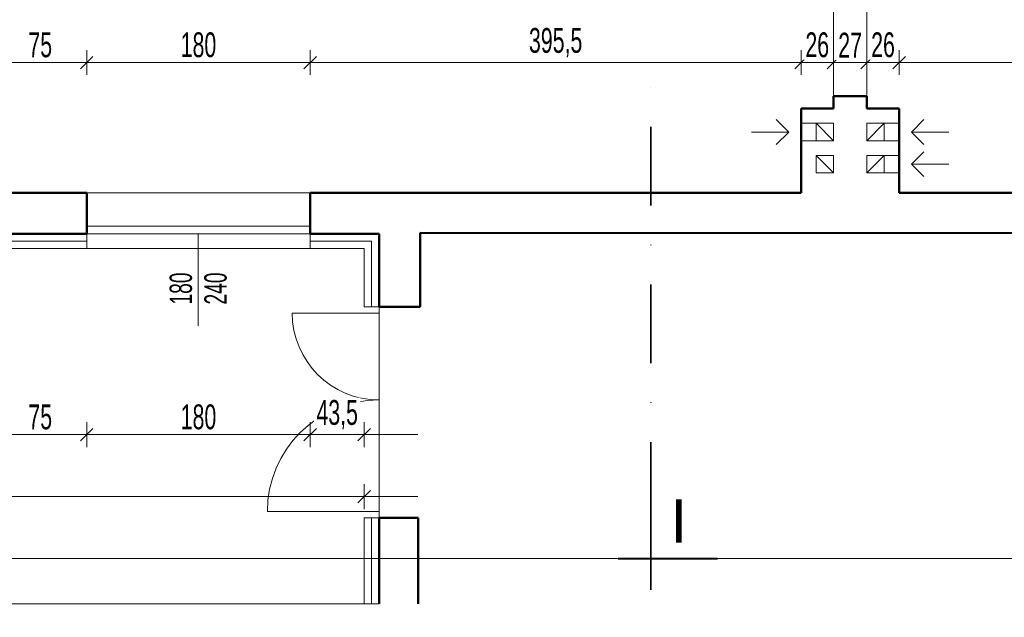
# Model space of a CAD drawing. Header units: millimetres. Extents: x 72202 to 304796, y 21658 to 519946.
# Tile 10 of 139: x 195136 to 195929, y 200622 to 201104. Entities that reach past the tile are written whole.
import ezdxf

# ---------------------------------------------------------------- set-up
doc = ezdxf.new("R2010")
doc.units = ezdxf.units.MM
doc.linetypes.add('ACAD_ISO10W100', pattern=[18.5, 12, -3, 0.5, -3])
doc.linetypes.add('DASHDOT', pattern=[25.4, 12.7, -6.35, 0, -6.35])
doc.layers.get('0').update_dxf_attribs({"color": 253})
doc.layers.get('Defpoints').update_dxf_attribs({"color": 253})
for name, color, linetype, lineweight in [('DRZWI I OKNA OPISY', 253, 'Continuous', 9), ('kreskowanie', 253, 'Continuous', 5), ('linia - gruba - projektowana', 253, 'Continuous', 50), ('LINIA CIENKA', 7, 'Continuous', 13), ('LINIA KRESKOWANIE', 253, 'Continuous', 5), ('LINIA WYMIAROWANIE', 253, 'Continuous', 9), ('ściana_istniejąca', 253, 'Continuous', 35)]:
    doc.layers.add(name, color=color, linetype=linetype, lineweight=lineweight)
doc.layers.add('LINIA-NIE DRUKOWAĆ', color=253, linetype='Continuous', lineweight=20, plot=False)
doc.styles.add('simplex', font='arial.ttf')
doc.styles.get("Standard").update_dxf_attribs({"font": 'ARIALN.TTF', "width": 0.75})
doc.linetypes.add('GRADZINOWANIE', pattern='A,0.00254,-2.54,[134,ltypeshp.shx,S=2.54,R=0,X=-2.54,Y=0],-5.08,[134,ltypeshp.shx,S=2.54,R=180,X=2.54,Y=0],-2.54', length=10.16254)
doc.dimstyles.new('sebek100', dxfattribs={"dimtxt": 17, "dimasz": 10, "dimexe": 10, "dimexo": 20, "dimgap": 4, "dimtad": 1, "dimrnd": 0.5, "dimtxsty": 'Standard', "dimblk": 'OBLIQUE', "dimcen": 8, "dimclre": 1, "dimazin": 0, "dimtm": 1e-09, "dimtfac": 1, "dimtix": 1, "dimtmove": 1, "dimatfit": 3, "dimldrblk": 'zas', "dimfxl": 10, "dimfxlon": 1, "dimtolj": 2, "dimlwd": -1, "dimlwe": -1, "dimarcsym": 0})

# ---------------------------------------------------------------- blocks, each defined once
blk = doc.blocks.new('_Oblique')
at = {"color": 0, "linetype": 'ByBlock', "lineweight": -2}
blk.add_line((-0.5, -0.5), (0.5, 0.5), dxfattribs=at)
blk = doc.blocks.new('*D75')
at = {"layer": 'Defpoints', "color": 0, "lineweight": -3, "ltscale": 1.2, "transparency": 16777216}
blk.add_point((195765.29, 201032.04), dxfattribs=at)
at = {"layer": 'LINIA WYMIAROWANIE', "color": 1, "ltscale": 1.2, "transparency": 16777216}
for p, q in [((195765.29, 21673.09), (195765.29, 21658.09)), ((195793.29, 21668.09), (195793.29, 21658.09))]:
    blk.add_line(p, q, dxfattribs=at)
at = {"layer": 'LINIA WYMIAROWANIE', "color": 0, "ltscale": 1.2, "transparency": 16777216}
blk.add_line((195793.29, 21668.09), (195765.29, 21668.09), dxfattribs=at)
at = {"layer": 'LINIA WYMIAROWANIE', "color": 0, "ltscale": 1.2, "transparency": 16777216, "xscale": 10, "yscale": 10, "zscale": 10, "rotation": 180}
blk.add_blockref('_Oblique', (195765.29, 21668.09), dxfattribs=at)
at = {"layer": 'LINIA WYMIAROWANIE', "color": 0, "ltscale": 1.2, "transparency": 16777216, "xscale": 10, "yscale": 10, "zscale": 10}
blk.add_blockref('_Oblique', (195793.29, 21668.09), dxfattribs=at)
at = {"layer": 'LINIA WYMIAROWANIE', "color": 0, "lineweight": -3, "ltscale": 1.2, "transparency": 16777216, "insert": (195779.29, 21681.28), "char_height": 18, "attachment_point": 5, "bg_fill": 3, "box_fill_scale": 1.1, "bg_fill_color": 256, "bg_fill_true_color": 13158600, "bg_fill_transparency": 0}
blk.add_mtext('\\A2;28', dxfattribs=at)
at = {"layer": 'Defpoints', "color": 0, "lineweight": -3, "ltscale": 1.2, "transparency": 16777216}
for p in [(195765.29, 21668.09), (195793.29, 21668.09)]:
    blk.add_point(p, dxfattribs=at)
blk = doc.blocks.new('zas')
blk = doc.blocks.new('*D83')
at = {"layer": 'Defpoints', "color": 0, "lineweight": -3, "ltscale": 4, "transparency": 16777216}
for p in [(195114.79, 200919.04), (195189.79, 200919.04), (195189.79, 200769.04)]:
    blk.add_point(p, dxfattribs=at)
at = {"layer": 'LINIA WYMIAROWANIE', "color": 1, "ltscale": 4, "transparency": 16777216}
for p, q in [((195114.79, 200779.04), (195114.79, 200759.04)), ((195189.79, 200779.04), (195189.79, 200759.04))]:
    blk.add_line(p, q, dxfattribs=at)
at = {"layer": 'LINIA WYMIAROWANIE', "color": 0, "ltscale": 4, "transparency": 16777216}
blk.add_line((195114.79, 200769.04), (195189.79, 200769.04), dxfattribs=at)
at = {"layer": 'LINIA WYMIAROWANIE', "color": 0, "ltscale": 4, "transparency": 16777216, "xscale": 10, "yscale": 10, "zscale": 10, "rotation": 180}
blk.add_blockref('_Oblique', (195114.79, 200769.04), dxfattribs=at)
at = {"layer": 'LINIA WYMIAROWANIE', "color": 0, "ltscale": 4, "transparency": 16777216, "xscale": 10, "yscale": 10, "zscale": 10}
blk.add_blockref('_Oblique', (195189.79, 200769.04), dxfattribs=at)
at = {"layer": 'LINIA WYMIAROWANIE', "color": 0, "lineweight": -3, "ltscale": 4, "transparency": 16777216, "insert": (195152.29, 200783.21), "char_height": 20, "attachment_point": 5, "bg_fill": 3, "box_fill_scale": 1.1, "bg_fill_color": 256, "bg_fill_true_color": 13158600, "bg_fill_transparency": 0}
blk.add_mtext('\\A2;75', dxfattribs=at)
blk = doc.blocks.new('*D84')
at = {"layer": 'Defpoints', "color": 0, "lineweight": -3, "ltscale": 4, "transparency": 16777216}
for p in [(195189.79, 200919.04), (195369.79, 200919.04), (195369.79, 200769.04)]:
    blk.add_point(p, dxfattribs=at)
at = {"layer": 'LINIA WYMIAROWANIE', "color": 1, "ltscale": 4, "transparency": 16777216}
for p, q in [((195189.79, 200779.04), (195189.79, 200759.04)), ((195369.79, 200779.04), (195369.79, 200759.04))]:
    blk.add_line(p, q, dxfattribs=at)
at = {"layer": 'LINIA WYMIAROWANIE', "color": 0, "ltscale": 4, "transparency": 16777216}
blk.add_line((195189.79, 200769.04), (195369.79, 200769.04), dxfattribs=at)
at = {"layer": 'LINIA WYMIAROWANIE', "color": 0, "ltscale": 4, "transparency": 16777216, "xscale": 10, "yscale": 10, "zscale": 10, "rotation": 180}
blk.add_blockref('_Oblique', (195189.79, 200769.04), dxfattribs=at)
at = {"layer": 'LINIA WYMIAROWANIE', "color": 0, "ltscale": 4, "transparency": 16777216, "xscale": 10, "yscale": 10, "zscale": 10}
blk.add_blockref('_Oblique', (195369.79, 200769.04), dxfattribs=at)
at = {"layer": 'LINIA WYMIAROWANIE', "color": 0, "lineweight": -3, "ltscale": 4, "transparency": 16777216, "insert": (195279.79, 200783.25), "char_height": 20, "attachment_point": 5, "bg_fill": 3, "box_fill_scale": 1.1, "bg_fill_color": 256, "bg_fill_true_color": 13158600, "bg_fill_transparency": 0}
blk.add_mtext('\\A2;180', dxfattribs=at)
blk = doc.blocks.new('*D85')
at = {"layer": 'Defpoints', "color": 0, "lineweight": -3, "ltscale": 4, "transparency": 16777216}
for p in [(195369.79, 200919.04), (195413.29, 200919.04)]:
    blk.add_point(p, dxfattribs=at)
at = {"layer": 'LINIA WYMIAROWANIE', "color": 1, "ltscale": 4, "transparency": 16777216}
for p, q in [((195369.79, 200779.04), (195369.79, 200759.04)), ((195413.29, 200779.04), (195413.29, 200759.04))]:
    blk.add_line(p, q, dxfattribs=at)
at = {"layer": 'LINIA WYMIAROWANIE', "color": 0, "ltscale": 4, "transparency": 16777216}
blk.add_line((195369.79, 200769.04), (195413.29, 200769.04), dxfattribs=at)
at = {"layer": 'LINIA WYMIAROWANIE', "color": 0, "ltscale": 4, "transparency": 16777216, "xscale": 10, "yscale": 10, "zscale": 10, "rotation": 180}
blk.add_blockref('_Oblique', (195369.79, 200769.04), dxfattribs=at)
at = {"layer": 'LINIA WYMIAROWANIE', "color": 0, "ltscale": 4, "transparency": 16777216, "xscale": 10, "yscale": 10, "zscale": 10}
blk.add_blockref('_Oblique', (195413.29, 200769.04), dxfattribs=at)
at = {"layer": 'LINIA WYMIAROWANIE', "color": 0, "lineweight": -3, "ltscale": 4, "transparency": 16777216, "insert": (195391.54, 200785.06), "char_height": 20, "attachment_point": 5, "bg_fill": 3, "box_fill_scale": 1.1, "bg_fill_color": 256, "bg_fill_true_color": 13158600, "bg_fill_transparency": 0}
blk.add_mtext('\\A2;43,5', dxfattribs=at)
at = {"layer": 'Defpoints', "color": 0, "lineweight": -3, "ltscale": 4, "transparency": 16777216}
blk.add_point((195413.29, 200769.04), dxfattribs=at)
blk = doc.blocks.new('*D86')
at = {"layer": 'Defpoints', "color": 0, "lineweight": -3, "ltscale": 4, "transparency": 16777216}
for p in [(195413.29, 200919.04), (194768.29, 200904.04), (195413.29, 200719.04)]:
    blk.add_point(p, dxfattribs=at)
at = {"layer": 'LINIA WYMIAROWANIE', "color": 1, "ltscale": 4, "transparency": 16777216}
for p, q in [((194768.29, 200729.04), (194768.29, 200709.04)), ((195413.29, 200729.04), (195413.29, 200709.04))]:
    blk.add_line(p, q, dxfattribs=at)
at = {"layer": 'LINIA WYMIAROWANIE', "color": 0, "ltscale": 4, "transparency": 16777216}
blk.add_line((194768.29, 200719.04), (195413.29, 200719.04), dxfattribs=at)
at = {"layer": 'LINIA WYMIAROWANIE', "color": 0, "ltscale": 4, "transparency": 16777216, "xscale": 10, "yscale": 10, "zscale": 10, "rotation": 180}
blk.add_blockref('_Oblique', (194768.29, 200719.04), dxfattribs=at)
at = {"layer": 'LINIA WYMIAROWANIE', "color": 0, "ltscale": 4, "transparency": 16777216, "xscale": 10, "yscale": 10, "zscale": 10}
blk.add_blockref('_Oblique', (195413.29, 200719.04), dxfattribs=at)
at = {"layer": 'LINIA WYMIAROWANIE', "color": 0, "lineweight": -3, "ltscale": 4, "transparency": 16777216, "insert": (195090.79, 200733.25), "char_height": 20, "attachment_point": 5, "bg_fill": 3, "box_fill_scale": 1.1, "bg_fill_color": 256, "bg_fill_true_color": 13158600, "bg_fill_transparency": 0}
blk.add_mtext('\\A2;645', dxfattribs=at)
blk = doc.blocks.new('*D163')
at = {"layer": 'Defpoints', "color": 0, "lineweight": -3, "ltscale": 4, "transparency": 16777216}
for p in [(195189.79, 201069.04), (195114.79, 200955.92), (195189.79, 200947.54)]:
    blk.add_point(p, dxfattribs=at)
at = {"layer": 'LINIA WYMIAROWANIE', "ltscale": 4, "transparency": 16777216}
for p, q in [((195114.79, 201059.04), (195114.79, 201079.04)), ((195189.79, 201059.04), (195189.79, 201079.04))]:
    blk.add_line(p, q, dxfattribs=at)
at = {"layer": 'LINIA WYMIAROWANIE', "color": 0, "ltscale": 4, "transparency": 16777216}
blk.add_line((195114.79, 201069.04), (195189.79, 201069.04), dxfattribs=at)
at = {"layer": 'LINIA WYMIAROWANIE', "color": 0, "ltscale": 4, "transparency": 16777216, "xscale": 10, "yscale": 10, "zscale": 10, "rotation": 180}
blk.add_blockref('_Oblique', (195114.79, 201069.04), dxfattribs=at)
at = {"layer": 'LINIA WYMIAROWANIE', "color": 0, "ltscale": 4, "transparency": 16777216, "xscale": 10, "yscale": 10, "zscale": 10}
blk.add_blockref('_Oblique', (195189.79, 201069.04), dxfattribs=at)
at = {"layer": 'LINIA WYMIAROWANIE', "color": 0, "lineweight": -3, "ltscale": 4, "transparency": 16777216, "insert": (195152.29, 201083.21), "char_height": 20, "attachment_point": 5, "bg_fill": 3, "box_fill_scale": 1.1, "bg_fill_color": 256, "bg_fill_true_color": 13158600, "bg_fill_transparency": 0}
blk.add_mtext('\\A2;75', dxfattribs=at)
blk = doc.blocks.new('*D164')
at = {"layer": 'Defpoints', "color": 0, "lineweight": -3, "ltscale": 4, "transparency": 16777216}
for p in [(195369.79, 201069.04), (195189.79, 200947.54), (195369.79, 200953.9)]:
    blk.add_point(p, dxfattribs=at)
at = {"layer": 'LINIA WYMIAROWANIE', "ltscale": 4, "transparency": 16777216}
for p, q in [((195189.79, 201059.04), (195189.79, 201079.04)), ((195369.79, 201059.04), (195369.79, 201079.04))]:
    blk.add_line(p, q, dxfattribs=at)
at = {"layer": 'LINIA WYMIAROWANIE', "color": 0, "ltscale": 4, "transparency": 16777216}
blk.add_line((195189.79, 201069.04), (195369.79, 201069.04), dxfattribs=at)
at = {"layer": 'LINIA WYMIAROWANIE', "color": 0, "ltscale": 4, "transparency": 16777216, "xscale": 10, "yscale": 10, "zscale": 10, "rotation": 180}
blk.add_blockref('_Oblique', (195189.79, 201069.04), dxfattribs=at)
at = {"layer": 'LINIA WYMIAROWANIE', "color": 0, "ltscale": 4, "transparency": 16777216, "xscale": 10, "yscale": 10, "zscale": 10}
blk.add_blockref('_Oblique', (195369.79, 201069.04), dxfattribs=at)
at = {"layer": 'LINIA WYMIAROWANIE', "color": 0, "lineweight": -3, "ltscale": 4, "transparency": 16777216, "insert": (195279.79, 201083.25), "char_height": 20, "attachment_point": 5, "bg_fill": 3, "box_fill_scale": 1.1, "bg_fill_color": 256, "bg_fill_true_color": 13158600, "bg_fill_transparency": 0}
blk.add_mtext('\\A2;180', dxfattribs=at)
blk = doc.blocks.new('*D165')
at = {"layer": 'Defpoints', "color": 0, "lineweight": -3, "ltscale": 4, "transparency": 16777216}
for p in [(195765.29, 201069.04), (195765.29, 200976.61), (195369.79, 200953.9)]:
    blk.add_point(p, dxfattribs=at)
at = {"layer": 'LINIA WYMIAROWANIE', "ltscale": 4, "transparency": 16777216}
for p, q in [((195369.79, 201059.04), (195369.79, 201079.04)), ((195765.29, 201059.04), (195765.29, 201079.04))]:
    blk.add_line(p, q, dxfattribs=at)
at = {"layer": 'LINIA WYMIAROWANIE', "color": 0, "ltscale": 4, "transparency": 16777216}
blk.add_line((195369.79, 201069.04), (195765.29, 201069.04), dxfattribs=at)
at = {"layer": 'LINIA WYMIAROWANIE', "color": 0, "ltscale": 4, "transparency": 16777216, "xscale": 10, "yscale": 10, "zscale": 10, "rotation": 180}
blk.add_blockref('_Oblique', (195369.79, 201069.04), dxfattribs=at)
at = {"layer": 'LINIA WYMIAROWANIE', "color": 0, "ltscale": 4, "transparency": 16777216, "xscale": 10, "yscale": 10, "zscale": 10}
blk.add_blockref('_Oblique', (195765.29, 201069.04), dxfattribs=at)
at = {"layer": 'LINIA WYMIAROWANIE', "color": 0, "lineweight": -3, "ltscale": 4, "transparency": 16777216, "insert": (195567.54, 201085.06), "char_height": 20, "attachment_point": 5, "bg_fill": 3, "box_fill_scale": 1.1, "bg_fill_color": 256, "bg_fill_true_color": 13158600, "bg_fill_transparency": 0}
blk.add_mtext('\\A2;395,5', dxfattribs=at)
blk = doc.blocks.new('*D166')
at = {"layer": 'Defpoints', "color": 0, "lineweight": -3, "ltscale": 4, "transparency": 16777216}
for p in [(195791.29, 201054.02), (195765.29, 200976.61)]:
    blk.add_point(p, dxfattribs=at)
at = {"layer": 'LINIA WYMIAROWANIE', "ltscale": 4, "transparency": 16777216}
for p, q in [((195765.29, 201059.04), (195765.29, 201079.04)), ((195791.29, 201069.04), (195791.29, 201079.04))]:
    blk.add_line(p, q, dxfattribs=at)
at = {"layer": 'LINIA WYMIAROWANIE', "color": 0, "ltscale": 4, "transparency": 16777216}
blk.add_line((195765.29, 201069.04), (195791.29, 201069.04), dxfattribs=at)
at = {"layer": 'LINIA WYMIAROWANIE', "color": 0, "ltscale": 4, "transparency": 16777216, "xscale": 10, "yscale": 10, "zscale": 10, "rotation": 180}
blk.add_blockref('_Oblique', (195765.29, 201069.04), dxfattribs=at)
at = {"layer": 'LINIA WYMIAROWANIE', "color": 0, "ltscale": 4, "transparency": 16777216, "xscale": 10, "yscale": 10, "zscale": 10}
blk.add_blockref('_Oblique', (195791.29, 201069.04), dxfattribs=at)
at = {"layer": 'LINIA WYMIAROWANIE', "color": 0, "lineweight": -3, "ltscale": 4, "transparency": 16777216, "insert": (195778.29, 201083.25), "char_height": 20, "attachment_point": 5, "bg_fill": 3, "box_fill_scale": 1.1, "bg_fill_color": 256, "bg_fill_true_color": 13158600, "bg_fill_transparency": 0}
blk.add_mtext('\\A2;26', dxfattribs=at)
at = {"layer": 'Defpoints', "color": 0, "lineweight": -3, "ltscale": 4, "transparency": 16777216}
blk.add_point((195791.29, 201069.04), dxfattribs=at)
blk = doc.blocks.new('*D167')
at = {"layer": 'Defpoints', "color": 0, "lineweight": -3, "ltscale": 4, "transparency": 16777216}
for p in [(195791.29, 201054.02), (195818.29, 201056.55)]:
    blk.add_point(p, dxfattribs=at)
at = {"layer": 'LINIA WYMIAROWANIE', "ltscale": 4, "transparency": 16777216}
for p, q in [((195791.29, 201069.04), (195791.29, 201079.04)), ((195818.29, 201069.04), (195818.29, 201079.04))]:
    blk.add_line(p, q, dxfattribs=at)
at = {"layer": 'LINIA WYMIAROWANIE', "color": 0, "ltscale": 4, "transparency": 16777216}
blk.add_line((195791.29, 201069.04), (195818.29, 201069.04), dxfattribs=at)
at = {"layer": 'LINIA WYMIAROWANIE', "color": 0, "ltscale": 4, "transparency": 16777216, "xscale": 10, "yscale": 10, "zscale": 10, "rotation": 180}
blk.add_blockref('_Oblique', (195791.29, 201069.04), dxfattribs=at)
at = {"layer": 'LINIA WYMIAROWANIE', "color": 0, "ltscale": 4, "transparency": 16777216, "xscale": 10, "yscale": 10, "zscale": 10}
blk.add_blockref('_Oblique', (195818.29, 201069.04), dxfattribs=at)
at = {"layer": 'LINIA WYMIAROWANIE', "color": 0, "lineweight": -3, "ltscale": 4, "transparency": 16777216, "insert": (195804.79, 201083.08), "char_height": 20, "attachment_point": 5, "bg_fill": 3, "box_fill_scale": 1.1, "bg_fill_color": 256, "bg_fill_true_color": 13158600, "bg_fill_transparency": 0}
blk.add_mtext('\\A2;27', dxfattribs=at)
at = {"layer": 'Defpoints', "color": 0, "lineweight": -3, "ltscale": 4, "transparency": 16777216}
blk.add_point((195818.29, 201069.04), dxfattribs=at)
blk = doc.blocks.new('*D168')
at = {"layer": 'Defpoints', "color": 0, "lineweight": -3, "ltscale": 4, "transparency": 16777216}
for p in [(195818.29, 201056.55), (195844.29, 201032.04)]:
    blk.add_point(p, dxfattribs=at)
at = {"layer": 'LINIA WYMIAROWANIE', "ltscale": 4, "transparency": 16777216}
for p, q in [((195818.29, 201069.04), (195818.29, 201079.04)), ((195844.29, 201059.04), (195844.29, 201079.04))]:
    blk.add_line(p, q, dxfattribs=at)
at = {"layer": 'LINIA WYMIAROWANIE', "color": 0, "ltscale": 4, "transparency": 16777216}
blk.add_line((195818.29, 201069.04), (195844.29, 201069.04), dxfattribs=at)
at = {"layer": 'LINIA WYMIAROWANIE', "color": 0, "ltscale": 4, "transparency": 16777216, "xscale": 10, "yscale": 10, "zscale": 10, "rotation": 180}
blk.add_blockref('_Oblique', (195818.29, 201069.04), dxfattribs=at)
at = {"layer": 'LINIA WYMIAROWANIE', "color": 0, "ltscale": 4, "transparency": 16777216, "xscale": 10, "yscale": 10, "zscale": 10}
blk.add_blockref('_Oblique', (195844.29, 201069.04), dxfattribs=at)
at = {"layer": 'LINIA WYMIAROWANIE', "color": 0, "lineweight": -3, "ltscale": 4, "transparency": 16777216, "insert": (195831.29, 201083.25), "char_height": 20, "attachment_point": 5, "bg_fill": 3, "box_fill_scale": 1.1, "bg_fill_color": 256, "bg_fill_true_color": 13158600, "bg_fill_transparency": 0}
blk.add_mtext('\\A2;26', dxfattribs=at)
at = {"layer": 'Defpoints', "color": 0, "lineweight": -3, "ltscale": 4, "transparency": 16777216}
blk.add_point((195844.29, 201069.04), dxfattribs=at)
blk = doc.blocks.new('*D169')
at = {"layer": 'Defpoints', "color": 0, "lineweight": -3, "ltscale": 4, "transparency": 16777216}
for p in [(196338.29, 201069.04), (196338.29, 201043.91), (195844.29, 201032.04)]:
    blk.add_point(p, dxfattribs=at)
at = {"layer": 'LINIA WYMIAROWANIE', "ltscale": 4, "transparency": 16777216}
for p, q in [((195844.29, 201059.04), (195844.29, 201079.04)), ((196338.29, 201063.91), (196338.29, 201079.04))]:
    blk.add_line(p, q, dxfattribs=at)
at = {"layer": 'LINIA WYMIAROWANIE', "color": 0, "ltscale": 4, "transparency": 16777216}
blk.add_line((195844.29, 201069.04), (196338.29, 201069.04), dxfattribs=at)
at = {"layer": 'LINIA WYMIAROWANIE', "color": 0, "ltscale": 4, "transparency": 16777216, "xscale": 10, "yscale": 10, "zscale": 10, "rotation": 180}
blk.add_blockref('_Oblique', (195844.29, 201069.04), dxfattribs=at)
at = {"layer": 'LINIA WYMIAROWANIE', "color": 0, "ltscale": 4, "transparency": 16777216, "xscale": 10, "yscale": 10, "zscale": 10}
blk.add_blockref('_Oblique', (196338.29, 201069.04), dxfattribs=at)
at = {"layer": 'LINIA WYMIAROWANIE', "color": 0, "lineweight": -3, "ltscale": 4, "transparency": 16777216, "insert": (196091.29, 201083.25), "char_height": 20, "attachment_point": 5, "bg_fill": 3, "box_fill_scale": 1.1, "bg_fill_color": 256, "bg_fill_true_color": 13158600, "bg_fill_transparency": 0}
blk.add_mtext('\\A2;494', dxfattribs=at)
blk = doc.blocks.new('*D255')
at = {"layer": 'Defpoints', "color": 0, "lineweight": -3, "ltscale": 1.2, "transparency": 16777216}
blk.add_point((195765.29, 221218.85), dxfattribs=at)
at = {"layer": 'LINIA WYMIAROWANIE', "color": 1, "ltscale": 1.2, "transparency": 16777216}
for p, q in [((195765.29, 41859.9), (195765.29, 41844.9)), ((195793.29, 41854.9), (195793.29, 41844.9))]:
    blk.add_line(p, q, dxfattribs=at)
at = {"layer": 'LINIA WYMIAROWANIE', "color": 0, "ltscale": 1.2, "transparency": 16777216}
blk.add_line((195793.29, 41854.9), (195765.29, 41854.9), dxfattribs=at)
at = {"layer": 'LINIA WYMIAROWANIE', "color": 0, "ltscale": 1.2, "transparency": 16777216, "xscale": 10, "yscale": 10, "zscale": 10, "rotation": 180}
blk.add_blockref('_Oblique', (195765.29, 41854.9), dxfattribs=at)
at = {"layer": 'LINIA WYMIAROWANIE', "color": 0, "ltscale": 1.2, "transparency": 16777216, "xscale": 10, "yscale": 10, "zscale": 10}
blk.add_blockref('_Oblique', (195793.29, 41854.9), dxfattribs=at)
at = {"layer": 'LINIA WYMIAROWANIE', "color": 0, "lineweight": -3, "ltscale": 1.2, "transparency": 16777216, "insert": (195779.29, 41868.09), "char_height": 18, "attachment_point": 5, "bg_fill": 3, "box_fill_scale": 1.1, "bg_fill_color": 256, "bg_fill_true_color": 13158600, "bg_fill_transparency": 0}
blk.add_mtext('\\A2;28', dxfattribs=at)
at = {"layer": 'Defpoints', "color": 0, "lineweight": -3, "ltscale": 1.2, "transparency": 16777216}
for p in [(195765.29, 41854.9), (195793.29, 41854.9)]:
    blk.add_point(p, dxfattribs=at)
blk = doc.blocks.new('*D257')
at = {"layer": 'Defpoints', "color": 0, "lineweight": -3, "ltscale": 1.2, "transparency": 16777216}
blk.add_point((195765.29, 231441.87), dxfattribs=at)
at = {"layer": 'LINIA WYMIAROWANIE', "color": 1, "ltscale": 1.2, "transparency": 16777216}
for p, q in [((195765.29, 52082.93), (195765.29, 52067.93)), ((195793.29, 52077.93), (195793.29, 52067.93))]:
    blk.add_line(p, q, dxfattribs=at)
at = {"layer": 'LINIA WYMIAROWANIE', "color": 0, "ltscale": 1.2, "transparency": 16777216}
blk.add_line((195793.29, 52077.93), (195765.29, 52077.93), dxfattribs=at)
at = {"layer": 'LINIA WYMIAROWANIE', "color": 0, "ltscale": 1.2, "transparency": 16777216, "xscale": 10, "yscale": 10, "zscale": 10, "rotation": 180}
blk.add_blockref('_Oblique', (195765.29, 52077.93), dxfattribs=at)
at = {"layer": 'LINIA WYMIAROWANIE', "color": 0, "ltscale": 1.2, "transparency": 16777216, "xscale": 10, "yscale": 10, "zscale": 10}
blk.add_blockref('_Oblique', (195793.29, 52077.93), dxfattribs=at)
at = {"layer": 'LINIA WYMIAROWANIE', "color": 0, "lineweight": -3, "ltscale": 1.2, "transparency": 16777216, "insert": (195779.29, 52091.12), "char_height": 18, "attachment_point": 5, "bg_fill": 3, "box_fill_scale": 1.1, "bg_fill_color": 256, "bg_fill_true_color": 13158600, "bg_fill_transparency": 0}
blk.add_mtext('\\A2;28', dxfattribs=at)
at = {"layer": 'Defpoints', "color": 0, "lineweight": -3, "ltscale": 1.2, "transparency": 16777216}
for p in [(195765.29, 52077.93), (195793.29, 52077.93)]:
    blk.add_point(p, dxfattribs=at)
blk = doc.blocks.new('*D472')
at = {"layer": 'Defpoints', "color": 0, "lineweight": -3, "ltscale": 1.2, "transparency": 16777216}
blk.add_point((195765.29, 208559.85), dxfattribs=at)
at = {"layer": 'LINIA WYMIAROWANIE', "color": 1, "ltscale": 1.2, "transparency": 16777216}
for p, q in [((195765.29, 29200.9), (195765.29, 29185.9)), ((195793.29, 29195.9), (195793.29, 29185.9))]:
    blk.add_line(p, q, dxfattribs=at)
at = {"layer": 'LINIA WYMIAROWANIE', "color": 0, "ltscale": 1.2, "transparency": 16777216}
blk.add_line((195793.29, 29195.9), (195765.29, 29195.9), dxfattribs=at)
at = {"layer": 'LINIA WYMIAROWANIE', "color": 0, "ltscale": 1.2, "transparency": 16777216, "xscale": 10, "yscale": 10, "zscale": 10, "rotation": 180}
blk.add_blockref('_Oblique', (195765.29, 29195.9), dxfattribs=at)
at = {"layer": 'LINIA WYMIAROWANIE', "color": 0, "ltscale": 1.2, "transparency": 16777216, "xscale": 10, "yscale": 10, "zscale": 10}
blk.add_blockref('_Oblique', (195793.29, 29195.9), dxfattribs=at)
at = {"layer": 'LINIA WYMIAROWANIE', "color": 0, "lineweight": -3, "ltscale": 1.2, "transparency": 16777216, "insert": (195779.29, 29209.09), "char_height": 18, "attachment_point": 5, "bg_fill": 3, "box_fill_scale": 1.1, "bg_fill_color": 256, "bg_fill_true_color": 13158600, "bg_fill_transparency": 0}
blk.add_mtext('\\A2;28', dxfattribs=at)
at = {"layer": 'Defpoints', "color": 0, "lineweight": -3, "ltscale": 1.2, "transparency": 16777216}
for p in [(195765.29, 29195.9), (195793.29, 29195.9)]:
    blk.add_point(p, dxfattribs=at)

msp = doc.modelspace()

# ---------------------------------------------------------------- linework, layer by layer
at = {"layer": 'kreskowanie', "color": 0, "linetype": 'ACAD_ISO10W100', "lineweight": 40, "ltscale": 12}
msp.add_line((195618.026, 200669.042), (195698.026, 200669.042), dxfattribs=at)
at = {"layer": 'linia - gruba - projektowana'}
for p, q in [((195791.292, 201032.042), (195791.292, 201042.042)), ((195818.292, 201042.042), (195791.292, 201042.042)), ((195818.292, 201032.042), (195818.292, 201042.042)), ((195765.292, 200964.042), (195765.292, 201032.042)), ((195791.292, 201032.042), (195765.292, 201032.042)), ((195844.292, 201032.042), (195818.292, 201032.042)), ((195844.292, 200964.042), (195844.292, 201032.042)), ((195189.792, 200964.042), (195114.792, 200964.042)), ((195189.792, 200931.042), (195189.792, 200964.042)), ((195765.292, 200964.042), (195369.792, 200964.042)), ((195369.792, 200931.042), (195369.792, 200964.042)), ((195844.292, 200964.042), (196274.292, 200964.042)), ((195189.792, 200931.042), (195114.792, 200931.042)), ((195425.292, 200931.042), (195369.792, 200931.042)), ((195425.292, 200931.042), (195425.292, 200872.011)), ((195458.465, 200931.69), (195458.424, 200872.011)), ((196400.292, 200931.042), (195458.465, 200931.69)), ((195425.292, 200702.042), (195425.292, 200632.678)), ((195456.649, 200702.042), (195456.649, 200632.678))]:
    msp.add_line(p, q, dxfattribs=at)
at = {"layer": 'linia - gruba - projektowana', "ltscale": 1.2}
for p, q in [((195458.424, 200872.011), (195425.292, 200872.011)), ((195456.649, 200702.042), (195425.292, 200702.042))]:
    msp.add_line(p, q, dxfattribs=at)
at = {"layer": 'LINIA CIENKA'}
for p, q in [((195745.292, 201023.042), (195755.292, 201013.042)), ((195832.292, 201020.042), (195818.292, 201006.042)), ((195832.292, 201020.042), (195844.292, 201020.042)), ((195864.292, 201023.042), (195854.292, 201013.042)), ((195755.292, 201013.042), (195725.292, 201013.042)), ((195745.292, 201003.042), (195755.292, 201013.042)), ((195854.292, 201013.042), (195884.292, 201013.042)), ((195864.292, 201003.042), (195854.292, 201013.042)), ((195832.292, 201006.042), (195844.292, 201006.042)), ((195832.292, 200994.042), (195818.292, 200980.042)), ((195832.292, 200994.042), (195844.292, 200994.042)), ((195864.292, 200997.042), (195854.292, 200987.042)), ((195854.292, 200987.042), (195884.292, 200987.042)), ((195864.292, 200977.042), (195854.292, 200987.042)), ((195832.292, 200980.042), (195844.292, 200980.042)), ((195376.505, 200964.042), (195189.792, 200964.042)), ((195369.792, 200937.042), (195189.792, 200937.042)), ((195369.792, 200931.042), (195189.792, 200931.042)), ((195189.792, 200931.042), (195189.792, 200919.042)), ((195369.792, 200931.042), (195369.792, 200919.042)), ((195189.792, 200919.042), (195114.792, 200919.042)), ((195369.792, 200919.042), (195189.792, 200919.042)), ((195369.792, 200919.042), (195413.292, 200919.042)), ((195413.292, 200919.042), (195413.305, 200872.042)), ((195425.292, 200867.011), (195355.292, 200867.011)), ((195425.292, 200872.011), (195413.292, 200872.042)), ((195425.292, 200872.011), (195425.292, 200702.042)), ((195425.292, 200702.042), (195425.292, 200872.011)), ((195425.292, 200867.011), (195425.292, 200872.011)), ((195425.292, 200872.011), (195425.292, 200867.011)), ((195425.292, 200707.011), (195335.292, 200707.011)), ((195413.292, 200702.042), (195413.292, 200632.678)), ((195413.292, 200702.042), (195425.292, 200702.042)), ((194912.654, 200632.678), (195425.292, 200632.678))]:
    msp.add_line(p, q, dxfattribs=at)
for points in [[(195818.292, 201020.042), (195832.292, 201020.042), (195832.292, 201006.042), (195818.292, 201006.042)], [(195818.292, 200994.042), (195832.292, 200994.042), (195832.292, 200980.042), (195818.292, 200980.042)]]:
    msp.add_lwpolyline(points, close=True, dxfattribs=at)
for centre, radius, start, end in [((195425.292, 200867.011), 70, 180, 270), ((195425.292, 200867.011), 70, 180, 270), ((195425.292, 200707.011), 90, 90, 180), ((195425.292, 200707.011), 90, 90, 180)]:
    msp.add_arc(centre, radius, start, end, dxfattribs=at)
at = {"layer": 'LINIA KRESKOWANIE', "linetype": 'GRADZINOWANIE', "ltscale": 0.6}
for p, q in [((195189.792, 200925.042), (195114.792, 200925.042)), ((195419.292, 200925.042), (195369.792, 200925.042)), ((195419.292, 200632.678), (195419.292, 200702.042))]:
    msp.add_line(p, q, dxfattribs=at)
at = {"layer": 'LINIA-NIE DRUKOWAĆ'}
for p, q in [((194333.292, 200769.042), (195456.61, 200769.042)), ((194333.292, 200719.042), (195456.61, 200719.042)), ((194333.292, 200669.042), (195456.649, 200669.042))]:
    msp.add_line(p, q, dxfattribs=at)
for points in [[(195818.292, 201597.042), (195818.292, 201032.042), (195844.292, 201032.042), (195844.292, 200980.042), (195844.292, 200964.042), (196274.292, 200964.042), (196274.292, 200990.042), (196338.292, 200990.042), (196338.292, 201597.042), (195818.292, 201597.042)], [(194483.292, 201069.042), (199068.44, 201069.042)]]:
    msp.add_lwpolyline(points, dxfattribs=at)
at = {"layer": 'ściana_istniejąca', "linetype": 'DASHDOT', "ltscale": 5}
msp.add_line((195644.253, 200699.494), (195644.253, 200643.905), dxfattribs=at)

# ---------------------------------------------------------------- texts
at = {"layer": 'kreskowanie', "color": 0, "linetype": 'ACAD_ISO10W100', "lineweight": 40, "ltscale": 12, "style": 'simplex'}
msp.add_text('I', height=35, dxfattribs=at).set_placement((195659.862, 200681.934))

# ---------------------------------------------------------------- next in the draw order: dimensions: what is measured, and where the dimension line sits
at = {"layer": 'LINIA WYMIAROWANIE', "lineweight": -3, "ltscale": 1.2}
dim = msp.add_linear_dim(base=(195765.292, 21668.094), p1=(195793.292, 21668.094), p2=(195765.292, 201032.042), dimstyle='sebek100', override={"dimtxt": 18, "dimrnd": 0, "dimfxl": 5, "dimtfill": 1, "dimarcsym": 2}, dxfattribs=at)
dim.commit()
dim.dimension.update_dxf_attribs({"geometry": '*D75', "text_midpoint": (195779.292, 21681.284)})
at = {"layer": 'LINIA WYMIAROWANIE', "lineweight": -3, "ltscale": 4}
dim = msp.add_linear_dim(base=(195189.792, 200769.042), p1=(195114.792, 200919.042), p2=(195189.792, 200919.042), dimstyle='sebek100', override={"dimtxt": 20, "dimrnd": 0, "dimtfill": 1, "dimarcsym": 2}, dxfattribs=at)
dim.commit()
dim.dimension.update_dxf_attribs({"geometry": '*D83', "text_midpoint": (195152.292, 200783.213)})

# ---------------------------------------------------------------- next in the draw order: linework, layer by layer
at = {"layer": 'LINIA CIENKA'}
for p, q in [((195777.292, 201020.042), (195765.292, 201020.042)), ((195777.292, 201020.042), (195791.292, 201006.042)), ((195777.292, 201006.042), (195765.292, 201006.042)), ((195777.292, 200994.042), (195791.292, 200980.042))]:
    msp.add_line(p, q, dxfattribs=at)
for points in [[(195791.292, 201020.042), (195777.292, 201020.042), (195777.292, 201006.042), (195791.292, 201006.042)], [(195791.292, 200994.042), (195777.292, 200994.042), (195777.292, 200980.042), (195791.292, 200980.042)]]:
    msp.add_lwpolyline(points, close=True, dxfattribs=at)
at = {"layer": 'LINIA-NIE DRUKOWAĆ'}
for points in [[(195818.292, 201597.042), (195765.292, 201597.042), (195765.292, 201507.042), (195765.292, 201507.042), (195765.292, 201597.042), (195160.292, 201597.042), (195160.292, 201569.042), (195078.292, 201569.042), (195078.292, 201597.042), (194828.292, 201597.042), (194828.292, 200964.042), (195765.292, 200964.042), (195765.292, 201032.042), (195791.292, 201032.042), (195791.292, 201507.042), (195765.292, 201507.042)], [(195456.649, 200669.042), (199068.44, 200669.042)]]:
    msp.add_lwpolyline(points, dxfattribs=at)

# ---------------------------------------------------------------- next in the draw order: dimensions: what is measured, and where the dimension line sits
at = {"layer": 'LINIA WYMIAROWANIE', "lineweight": -3, "ltscale": 4}
dim = msp.add_linear_dim(base=(195369.792, 200769.042), p1=(195189.792, 200919.042), p2=(195369.792, 200919.042), dimstyle='sebek100', override={"dimtxt": 20, "dimrnd": 0, "dimtfill": 1, "dimarcsym": 2}, dxfattribs=at)
dim.commit()
dim.dimension.update_dxf_attribs({"geometry": '*D84', "text_midpoint": (195279.792, 200783.254)})

# ---------------------------------------------------------------- next in the draw order: dimensions: what is measured, and where the dimension line sits
for base, p1, p2, override, picture, middle in [((195189.792, 201069.042), (195114.792, 200955.921), (195189.792, 200947.542), {"dimtxt": 20, "dimrnd": 0, "dimclre": 256, "dimtfill": 1, "dimarcsym": 2}, '*D163', (195152.292, 201083.213)), ((195413.292, 200769.042), (195369.792, 200919.042), (195413.292, 200919.042), {"dimtxt": 20, "dimrnd": 0, "dimtfill": 1, "dimarcsym": 2}, '*D85', (195391.542, 200785.061))]:
    dim = msp.add_linear_dim(base=base, p1=p1, p2=p2, dimstyle='sebek100', override=override, dxfattribs=at)
    dim.commit()
    dim.dimension.update_dxf_attribs({"geometry": picture, "text_midpoint": middle})

# ---------------------------------------------------------------- next in the draw order: dimensions: what is measured, and where the dimension line sits
for base, p1, p2, override, picture, middle in [((195369.792, 201069.042), (195189.792, 200947.542), (195369.792, 200953.898), {"dimtxt": 20, "dimrnd": 0, "dimclre": 256, "dimtfill": 1, "dimarcsym": 2}, '*D164', (195279.792, 201083.254)), ((195413.292, 200719.042), (194768.292, 200904.042), (195413.292, 200919.042), {"dimtxt": 20, "dimrnd": 0, "dimtfill": 1, "dimarcsym": 2}, '*D86', (195090.792, 200733.254))]:
    dim = msp.add_linear_dim(base=base, p1=p1, p2=p2, dimstyle='sebek100', override=override, dxfattribs=at)
    dim.commit()
    dim.dimension.update_dxf_attribs({"geometry": picture, "text_midpoint": middle})

# ---------------------------------------------------------------- next in the draw order: linework, layer by layer
at = {"layer": 'DRZWI I OKNA OPISY'}
msp.add_line((195279.635, 200856.891), (195279.635, 200931.042), dxfattribs=at)
at = {"layer": 'LINIA KRESKOWANIE', "linetype": 'GRADZINOWANIE', "ltscale": 0.6}
msp.add_line((195419.292, 200872.027), (195419.292, 200925.042), dxfattribs=at)

# ---------------------------------------------------------------- next in the draw order: texts
at = {"layer": 'DRZWI I OKNA OPISY', "char_height": 18, "width": 130, "attachment_point": 5, "rotation": 90}
for s, insert in [('180', (195265.659, 200886.856)), ('240', (195293.62, 200886.856))]:
    msp.add_mtext(s, dxfattribs=dict(at, insert=insert))

# ---------------------------------------------------------------- next in the draw order: dimensions: what is measured, and where the dimension line sits
at = {"layer": 'LINIA WYMIAROWANIE', "lineweight": -3, "ltscale": 4}
dim = msp.add_linear_dim(base=(195765.292, 201069.042), p1=(195369.792, 200953.898), p2=(195765.292, 200976.613), dimstyle='sebek100', override={"dimtxt": 20, "dimrnd": 0, "dimclre": 256, "dimtfill": 1, "dimarcsym": 2}, dxfattribs=at)
dim.commit()
dim.dimension.update_dxf_attribs({"geometry": '*D165', "text_midpoint": (195567.542, 201085.061)})

# ---------------------------------------------------------------- next in the draw order: linework, layer by layer
at = {"layer": 'ściana_istniejąca', "linetype": 'DASHDOT', "ltscale": 5}
msp.add_line((195644.253, 200699.494), (195644.253, 201054.894), dxfattribs=at)

# ---------------------------------------------------------------- next in the draw order: dimensions: what is measured, and where the dimension line sits
at = {"layer": 'LINIA WYMIAROWANIE', "lineweight": -3, "ltscale": 4}
dim = msp.add_linear_dim(base=(195791.292, 201069.042), p1=(195765.292, 200976.613), p2=(195791.292, 201054.022), dimstyle='sebek100', override={"dimtxt": 20, "dimrnd": 0, "dimclre": 256, "dimtfill": 1, "dimarcsym": 2}, dxfattribs=at)
dim.commit()
dim.dimension.update_dxf_attribs({"geometry": '*D166', "text_midpoint": (195778.292, 201083.254)})

# ---------------------------------------------------------------- next in the draw order: dimensions: what is measured, and where the dimension line sits
dim = msp.add_linear_dim(base=(195818.292, 201069.042), p1=(195791.292, 201054.022), p2=(195818.292, 201056.551), dimstyle='sebek100', override={"dimtxt": 20, "dimrnd": 0, "dimclre": 256, "dimtfill": 1, "dimarcsym": 2}, dxfattribs=at)
dim.commit()
dim.dimension.update_dxf_attribs({"geometry": '*D167', "text_midpoint": (195804.792, 201083.083)})

# ---------------------------------------------------------------- next in the draw order: dimensions: what is measured, and where the dimension line sits
at = {"layer": 'LINIA WYMIAROWANIE', "lineweight": -3, "ltscale": 1.2}
dim = msp.add_linear_dim(base=(195765.292, 41854.897), p1=(195793.292, 41854.897), p2=(195765.292, 221218.846), dimstyle='sebek100', override={"dimtxt": 18, "dimrnd": 0, "dimfxl": 5, "dimtfill": 1, "dimarcsym": 2}, dxfattribs=at)
dim.commit()
dim.dimension.update_dxf_attribs({"geometry": '*D255', "text_midpoint": (195779.292, 41868.088)})
at = {"layer": 'LINIA WYMIAROWANIE', "lineweight": -3, "ltscale": 4}
dim = msp.add_linear_dim(base=(195844.292, 201069.042), p1=(195818.292, 201056.551), p2=(195844.292, 201032.042), dimstyle='sebek100', override={"dimtxt": 20, "dimrnd": 0, "dimclre": 256, "dimtfill": 1, "dimarcsym": 2}, dxfattribs=at)
dim.commit()
dim.dimension.update_dxf_attribs({"geometry": '*D168', "text_midpoint": (195831.292, 201083.254)})

# ---------------------------------------------------------------- next in the draw order: dimensions: what is measured, and where the dimension line sits
at = {"layer": 'LINIA WYMIAROWANIE', "lineweight": -3, "ltscale": 1.2}
dim = msp.add_linear_dim(base=(195765.292, 52077.926), p1=(195793.292, 52077.926), p2=(195765.292, 231441.874), dimstyle='sebek100', override={"dimtxt": 18, "dimrnd": 0, "dimfxl": 5, "dimtfill": 1, "dimarcsym": 2}, dxfattribs=at)
dim.commit()
dim.dimension.update_dxf_attribs({"geometry": '*D257', "text_midpoint": (195779.292, 52091.116)})
at = {"layer": 'LINIA WYMIAROWANIE', "lineweight": -3, "ltscale": 4}
dim = msp.add_linear_dim(base=(196338.292, 201069.042), p1=(195844.292, 201032.042), p2=(196338.292, 201043.913), dimstyle='sebek100', override={"dimtxt": 20, "dimrnd": 0, "dimclre": 256, "dimtfill": 1, "dimarcsym": 2}, dxfattribs=at)
dim.commit()
dim.dimension.update_dxf_attribs({"geometry": '*D169', "text_midpoint": (196091.292, 201083.254)})

# ---------------------------------------------------------------- next in the draw order: dimensions: what is measured, and where the dimension line sits
at = {"layer": 'LINIA WYMIAROWANIE', "lineweight": -3, "ltscale": 1.2}
dim = msp.add_linear_dim(base=(195765.292, 29195.902), p1=(195793.292, 29195.902), p2=(195765.292, 208559.85), dimstyle='sebek100', override={"dimtxt": 18, "dimrnd": 0, "dimfxl": 5, "dimtfill": 1, "dimarcsym": 2}, dxfattribs=at)
dim.commit()
dim.dimension.update_dxf_attribs({"geometry": '*D472', "text_midpoint": (195779.292, 29209.092)})

doc.saveas('drawing.dxf')
